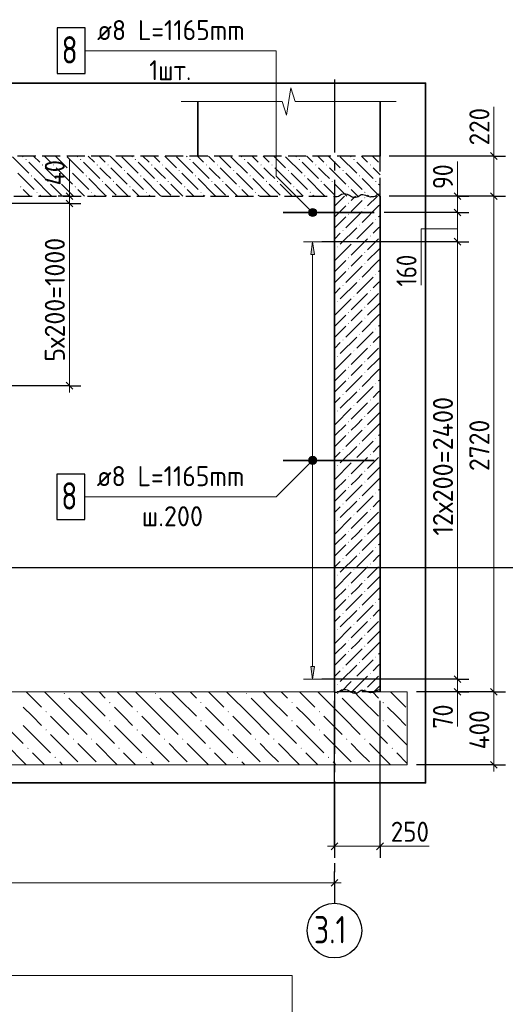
# Model space of a CAD drawing. Header units: millimetres. Extents: x 0 to 59400, y 0 to 42000.
# Tile 16 of 37: x 33331 to 38663, y 16921 to 27726. Entities that reach past the tile are written whole.
import ezdxf

# ---------------------------------------------------------------- set-up
doc = ezdxf.new("R2010")
doc.units = ezdxf.units.MM
doc.linetypes.add('______2', pattern=[270, 200, -70])
doc.linetypes.add('______5', pattern=[1100, 800, -100, 100, -100])
for name, color, linetype, lineweight in [('Standard', 7, 'Continuous', 25), ('ЖБ Перекрытие верхний уровень', 7, '______2', 25), ('ЖБ Пилон', 7, 'Continuous', 35), ('ЖБ Стена верхний уровень', 7, 'Continuous', 35), ('Позиционная метка линия выноска', 7, 'Continuous', 13), ('Примечания', 7, 'Continuous', 13), ('Размерная линия_ общее', 7, 'Continuous', 13), ('Стена обрамление П-обр.', 7, 'Continuous', 35), ('Фоновоя арматура Х1', 52, 'Continuous', 25)]:
    doc.layers.add(name, color=color, linetype=linetype, lineweight=lineweight)
doc.layers.add('Оси', color=7, linetype='______5')
doc.layers.add('Размерная выноска', color=7, linetype='Continuous')
doc.styles.add('ISOCPEUR', font='txt')

msp = doc.modelspace()

# ---------------------------------------------------------------- hatches: boundary and pattern name
at = {"layer": 'ЖБ Перекрытие верхний уровень', "linetype": 'Continuous', "lineweight": 18, "transparency": 33554687}
for points in [[(33395, 26192), (33401, 26198), (33408, 26192), (33401, 26185)], [(33995, 26192), (34001, 26198), (34008, 26192), (34001, 26185)], [(34595, 26192), (34601, 26198), (34608, 26192), (34601, 26185)], [(35195, 26192), (35201, 26198), (35208, 26192), (35201, 26185)], [(35795, 26192), (35801, 26198), (35808, 26192), (35801, 26185)], [(36395, 26192), (36401, 26198), (36408, 26192), (36401, 26185)], [(36995, 26192), (37001, 26198), (37008, 26192), (37001, 26185)], [(33575, 26132), (33581, 26138), (33588, 26132), (33581, 26125)], [(33695, 26132), (33701, 26138), (33708, 26132), (33701, 26125)], [(33875, 26072), (33881, 26078), (33888, 26072), (33881, 26065)], [(34175, 26132), (34181, 26138), (34188, 26132), (34181, 26125)], [(34295, 26132), (34301, 26138), (34308, 26132), (34301, 26125)], [(34475, 26072), (34481, 26078), (34488, 26072), (34481, 26065)], [(34775, 26132), (34781, 26138), (34788, 26132), (34781, 26125)], [(34895, 26132), (34901, 26138), (34908, 26132), (34901, 26125)], [(35075, 26072), (35081, 26078), (35088, 26072), (35081, 26065)], [(35375, 26132), (35381, 26138), (35388, 26132), (35381, 26125)], [(35495, 26132), (35501, 26138), (35508, 26132), (35501, 26125)], [(35675, 26072), (35681, 26078), (35688, 26072), (35681, 26065)], [(35975, 26132), (35981, 26138), (35988, 26132), (35981, 26125)], [(36095, 26132), (36101, 26138), (36108, 26132), (36101, 26125)], [(36275, 26072), (36281, 26078), (36288, 26072), (36281, 26065)], [(36575, 26132), (36581, 26138), (36588, 26132), (36581, 26125)], [(36695, 26132), (36701, 26138), (36708, 26132), (36701, 26125)], [(36875, 26072), (36881, 26078), (36888, 26072), (36881, 26065)], [(37175, 26132), (37181, 26138), (37188, 26132), (37181, 26125)], [(33455, 26012), (33461, 26018), (33468, 26012), (33461, 26005)], [(33635, 25952), (33641, 25958), (33648, 25952), (33641, 25945)], [(33755, 25952), (33761, 25958), (33768, 25952), (33761, 25945)], [(34055, 26012), (34061, 26018), (34068, 26012), (34061, 26005)], [(34235, 25952), (34241, 25958), (34248, 25952), (34241, 25945)], [(34355, 25952), (34361, 25958), (34368, 25952), (34361, 25945)], [(34655, 26012), (34661, 26018), (34668, 26012), (34661, 26005)], [(34835, 25952), (34841, 25958), (34848, 25952), (34841, 25945)], [(34955, 25952), (34961, 25958), (34968, 25952), (34961, 25945)], [(35255, 26012), (35261, 26018), (35268, 26012), (35261, 26005)], [(35435, 25952), (35441, 25958), (35448, 25952), (35441, 25945)], [(35555, 25952), (35561, 25958), (35568, 25952), (35561, 25945)], [(35855, 26012), (35861, 26018), (35868, 26012), (35861, 26005)], [(36035, 25952), (36041, 25958), (36048, 25952), (36041, 25945)], [(36155, 25952), (36161, 25958), (36168, 25952), (36161, 25945)], [(36455, 26012), (36461, 26018), (36468, 26012), (36461, 26005)], [(36635, 25952), (36641, 25958), (36648, 25952), (36641, 25945)], [(36755, 25952), (36761, 25958), (36768, 25952), (36761, 25945)], [(37055, 26012), (37061, 26018), (37068, 26012), (37061, 26005)], [(37235, 25952), (37241, 25958), (37248, 25952), (37241, 25945)], [(33335, 25892), (33341, 25898), (33348, 25892), (33341, 25885)], [(33515, 25832), (33521, 25838), (33528, 25832), (33521, 25825)], [(33935, 25892), (33941, 25898), (33948, 25892), (33941, 25885)], [(34115, 25832), (34121, 25838), (34128, 25832), (34121, 25825)], [(34535, 25892), (34541, 25898), (34548, 25892), (34541, 25885)], [(34715, 25832), (34721, 25838), (34728, 25832), (34721, 25825)], [(35135, 25892), (35141, 25898), (35148, 25892), (35141, 25885)], [(35315, 25832), (35321, 25838), (35328, 25832), (35321, 25825)], [(35735, 25892), (35741, 25898), (35748, 25892), (35741, 25885)], [(35915, 25832), (35921, 25838), (35928, 25832), (35921, 25825)], [(36335, 25892), (36341, 25898), (36348, 25892), (36341, 25885)], [(36515, 25832), (36521, 25838), (36528, 25832), (36521, 25825)], [(36935, 25892), (36941, 25898), (36948, 25892), (36941, 25885)], [(37115, 25832), (37121, 25838), (37128, 25832), (37121, 25825)]]:
    msp.add_hatch(color=7, dxfattribs=at).paths.add_polyline_path(points, flags=16)
at = {"layer": 'ЖБ Стена верхний уровень', "linetype": 'Continuous', "lineweight": 18, "transparency": 33554687}
for points in [[(36936, 25712), (36941, 25717), (36946, 25712), (36941, 25707)], [(37116, 25772), (37121, 25777), (37126, 25772), (37121, 25767)], [(37116, 25652), (37121, 25657), (37126, 25652), (37121, 25647)], [(36936, 25592), (36941, 25597), (36946, 25592), (36941, 25587)], [(37236, 25532), (37241, 25537), (37246, 25532), (37241, 25527)], [(36876, 25412), (36881, 25417), (36886, 25412), (36881, 25407)], [(37056, 25472), (37061, 25477), (37066, 25472), (37061, 25467)], [(36996, 25292), (37001, 25297), (37006, 25292), (37001, 25287)], [(37176, 25352), (37181, 25357), (37186, 25352), (37181, 25347)], [(36816, 25232), (36821, 25237), (36826, 25232), (36821, 25227)], [(37116, 25172), (37121, 25177), (37126, 25172), (37121, 25167)], [(36936, 25112), (36941, 25117), (36946, 25112), (36941, 25107)], [(36936, 24992), (36941, 24997), (36946, 24992), (36941, 24987)], [(37116, 25052), (37121, 25057), (37126, 25052), (37121, 25047)], [(37056, 24872), (37061, 24877), (37066, 24872), (37061, 24867)], [(37236, 24932), (37241, 24937), (37246, 24932), (37241, 24927)], [(36876, 24812), (36881, 24817), (36886, 24812), (36881, 24807)], [(37176, 24752), (37181, 24757), (37186, 24752), (37181, 24747)], [(36816, 24632), (36821, 24637), (36826, 24632), (36821, 24627)], [(36996, 24692), (37001, 24697), (37006, 24692), (37001, 24687)], [(37116, 24572), (37121, 24577), (37126, 24572), (37121, 24567)], [(36936, 24512), (36941, 24517), (36946, 24512), (36941, 24507)], [(37116, 24452), (37121, 24457), (37126, 24452), (37121, 24447)], [(36936, 24392), (36941, 24397), (36946, 24392), (36941, 24387)], [(37236, 24332), (37241, 24337), (37246, 24332), (37241, 24327)], [(36876, 24212), (36881, 24217), (36886, 24212), (36881, 24207)], [(37056, 24272), (37061, 24277), (37066, 24272), (37061, 24267)], [(36996, 24092), (37001, 24097), (37006, 24092), (37001, 24087)], [(37176, 24152), (37181, 24157), (37186, 24152), (37181, 24147)], [(36816, 24032), (36821, 24037), (36826, 24032), (36821, 24027)], [(36936, 23912), (36941, 23917), (36946, 23912), (36941, 23907)], [(37116, 23972), (37121, 23977), (37126, 23972), (37121, 23967)], [(36936, 23792), (36941, 23797), (36946, 23792), (36941, 23787)], [(37116, 23852), (37121, 23857), (37126, 23852), (37121, 23847)], [(37056, 23672), (37061, 23677), (37066, 23672), (37061, 23667)], [(37236, 23732), (37241, 23737), (37246, 23732), (37241, 23727)], [(36876, 23612), (36881, 23617), (36886, 23612), (36881, 23607)], [(37176, 23552), (37181, 23557), (37186, 23552), (37181, 23547)], [(36996, 23492), (37001, 23497), (37006, 23492), (37001, 23487)], [(36816, 23432), (36821, 23437), (36826, 23432), (36821, 23427)], [(37116, 23372), (37121, 23377), (37126, 23372), (37121, 23367)], [(36936, 23312), (36941, 23317), (36946, 23312), (36941, 23307)], [(37116, 23252), (37121, 23257), (37126, 23252), (37121, 23247)], [(36936, 23192), (36941, 23197), (36946, 23192), (36941, 23187)], [(37236, 23132), (37241, 23137), (37246, 23132), (37241, 23127)], [(36876, 23012), (36881, 23017), (36886, 23012), (36881, 23007)], [(37056, 23072), (37061, 23077), (37066, 23072), (37061, 23067)], [(37176, 22952), (37181, 22957), (37186, 22952), (37181, 22947)], [(36816, 22832), (36821, 22837), (36826, 22832), (36821, 22827)], [(36996, 22892), (37001, 22897), (37006, 22892), (37001, 22887)], [(36936, 22712), (36941, 22717), (36946, 22712), (36941, 22707)], [(37116, 22772), (37121, 22777), (37126, 22772), (37121, 22767)], [(36936, 22592), (36941, 22597), (36946, 22592), (36941, 22587)], [(37116, 22652), (37121, 22657), (37126, 22652), (37121, 22647)], [(37056, 22472), (37061, 22477), (37066, 22472), (37061, 22467)], [(37236, 22532), (37241, 22537), (37246, 22532), (37241, 22527)], [(36876, 22412), (36881, 22417), (36886, 22412), (36881, 22407)], [(36996, 22292), (37001, 22297), (37006, 22292), (37001, 22287)], [(37176, 22352), (37181, 22357), (37186, 22352), (37181, 22347)], [(36816, 22232), (36821, 22237), (36826, 22232), (36821, 22227)], [(37116, 22172), (37121, 22177), (37126, 22172), (37121, 22167)], [(36936, 22112), (36941, 22117), (36946, 22112), (36941, 22107)], [(37116, 22052), (37121, 22057), (37126, 22052), (37121, 22047)], [(36936, 21992), (36941, 21997), (36946, 21992), (36941, 21987)], [(37236, 21932), (37241, 21937), (37246, 21932), (37241, 21927)], [(37056, 21872), (37061, 21877), (37066, 21872), (37061, 21867)], [(36876, 21812), (36881, 21817), (36886, 21812), (36881, 21807)], [(37176, 21752), (37181, 21757), (37186, 21752), (37181, 21747)], [(36816, 21632), (36821, 21637), (36826, 21632), (36821, 21627)], [(36996, 21692), (37001, 21697), (37006, 21692), (37001, 21687)], [(36936, 21512), (36941, 21517), (36946, 21512), (36941, 21507)], [(37116, 21572), (37121, 21577), (37126, 21572), (37121, 21567)], [(36936, 21392), (36941, 21397), (36946, 21392), (36941, 21387)], [(37116, 21452), (37121, 21457), (37126, 21452), (37121, 21447)], [(37236, 21332), (37241, 21337), (37246, 21332), (37241, 21327)], [(36876, 21212), (36881, 21217), (36886, 21212), (36881, 21207)], [(37056, 21272), (37061, 21277), (37066, 21272), (37061, 21267)], [(36996, 21092), (37001, 21097), (37006, 21092), (37001, 21087)], [(37176, 21152), (37181, 21157), (37186, 21152), (37181, 21147)], [(36816, 21032), (36821, 21037), (36826, 21032), (36821, 21027)], [(37116, 20972), (37121, 20977), (37126, 20972), (37121, 20967)], [(36936, 20912), (36941, 20917), (36946, 20912), (36941, 20907)], [(37116, 20852), (37121, 20857), (37126, 20852), (37121, 20847)], [(36936, 20792), (36941, 20797), (36946, 20792), (36941, 20787)], [(37056, 20672), (37061, 20677), (37066, 20672), (37061, 20667)], [(37236, 20732), (37241, 20737), (37246, 20732), (37241, 20727)], [(36876, 20612), (36881, 20617), (36886, 20612), (36881, 20607)], [(37176, 20552), (37181, 20557), (37186, 20552), (37181, 20547)], [(36816, 20432), (36821, 20437), (36826, 20432), (36821, 20427)], [(36996, 20492), (37001, 20497), (37006, 20492), (37001, 20487)], [(37116, 20372), (37121, 20377), (37126, 20372), (37121, 20367)]]:
    msp.add_hatch(color=7, dxfattribs=at).paths.add_polyline_path(points, flags=16)
at = {"layer": 'Позиционная метка линия выноска', "linetype": 'Continuous', "lineweight": 13, "transparency": 33554687}
for points in [[(36504, 25621), (36535, 25653), (36515, 25642)], [(36535, 25653), (36504, 25621), (36504, 25598)], [(36535, 25653), (36504, 25598), (36558, 25653)], [(36558, 25653), (36504, 25598), (36515, 25578)], [(36558, 25653), (36515, 25578), (36579, 25642)], [(36579, 25642), (36515, 25578), (36535, 25567)], [(36579, 25642), (36535, 25567), (36590, 25621)], [(36590, 25621), (36535, 25567), (36558, 25567)], [(36590, 25621), (36558, 25567), (36590, 25598)], [(36590, 25598), (36558, 25567), (36579, 25578)], [(36504, 22901), (36579, 22858), (36515, 22922)], [(36515, 22922), (36590, 22878), (36535, 22933)], [(36515, 22922), (36579, 22858), (36590, 22878)], [(36535, 22933), (36590, 22878), (36590, 22901)], [(36535, 22933), (36590, 22901), (36558, 22933)], [(36558, 22933), (36590, 22901), (36579, 22922)], [(36504, 22878), (36558, 22847), (36504, 22901)], [(36504, 22901), (36558, 22847), (36579, 22858)], [(36535, 22847), (36504, 22878), (36515, 22858)], [(36504, 22878), (36535, 22847), (36558, 22847)]]:
    msp.add_hatch(color=7, dxfattribs=at).paths.add_polyline_path(points)
at = {"layer": 'Стена обрамление П-обр.', "linetype": 'Continuous', "lineweight": 13, "transparency": 33554687}
msp.add_hatch(color=7, dxfattribs=at).paths.add_polyline_path([(36567, 25150), (36547, 25290), (36527, 25150)])
msp.add_hatch(color=7, dxfattribs=at).paths.add_polyline_path([(36567, 20630), (36547, 20490), (36527, 20630)], flags=16)
at = {"layer": 'Фоновоя арматура Х1', "linetype": 'Continuous', "lineweight": 18, "transparency": 33554687}
for points in [[(33815, 20332), (33821, 20338), (33828, 20332), (33821, 20325)], [(34815, 20332), (34821, 20338), (34828, 20332), (34821, 20325)], [(35815, 20332), (35821, 20338), (35828, 20332), (35821, 20325)], [(36815, 20332), (36821, 20338), (36828, 20332), (36821, 20325)], [(34315, 20232), (34321, 20238), (34328, 20232), (34321, 20225)], [(35315, 20232), (35321, 20238), (35328, 20232), (35321, 20225)], [(36315, 20232), (36321, 20238), (36328, 20232), (36321, 20225)], [(37315, 20232), (37321, 20238), (37328, 20232), (37321, 20225)], [(33615, 20132), (33621, 20138), (33628, 20132), (33621, 20125)], [(34615, 20132), (34621, 20138), (34628, 20132), (34621, 20125)], [(35615, 20132), (35621, 20138), (35628, 20132), (35621, 20125)], [(36615, 20132), (36621, 20138), (36628, 20132), (36621, 20125)], [(34315, 20032), (34321, 20038), (34328, 20032), (34321, 20025)], [(35315, 20032), (35321, 20038), (35328, 20032), (35321, 20025)], [(36315, 20032), (36321, 20038), (36328, 20032), (36321, 20025)], [(37315, 20032), (37321, 20038), (37328, 20032), (37321, 20025)], [(33615, 19932), (33621, 19938), (33628, 19932), (33621, 19925)], [(34615, 19932), (34621, 19938), (34628, 19932), (34621, 19925)], [(35615, 19932), (35621, 19938), (35628, 19932), (35621, 19925)], [(36615, 19932), (36621, 19938), (36628, 19932), (36621, 19925)], [(33915, 19832), (33921, 19838), (33928, 19832), (33921, 19825)], [(34115, 19832), (34121, 19838), (34128, 19832), (34121, 19825)], [(34915, 19832), (34921, 19838), (34928, 19832), (34921, 19825)], [(35115, 19832), (35121, 19838), (35128, 19832), (35121, 19825)], [(35915, 19832), (35921, 19838), (35928, 19832), (35921, 19825)], [(36115, 19832), (36121, 19838), (36128, 19832), (36121, 19825)], [(36915, 19832), (36921, 19838), (36928, 19832), (36921, 19825)], [(37115, 19832), (37121, 19838), (37128, 19832), (37121, 19825)], [(33415, 19732), (33421, 19738), (33428, 19732), (33421, 19725)], [(34415, 19732), (34421, 19738), (34428, 19732), (34421, 19725)], [(35415, 19732), (35421, 19738), (35428, 19732), (35421, 19725)], [(36415, 19732), (36421, 19738), (36428, 19732), (36421, 19725)], [(37415, 19732), (37421, 19738), (37428, 19732), (37421, 19725)], [(33715, 19632), (33721, 19638), (33728, 19632), (33721, 19625)], [(34715, 19632), (34721, 19638), (34728, 19632), (34721, 19625)], [(35715, 19632), (35721, 19638), (35728, 19632), (35721, 19625)], [(36715, 19632), (36721, 19638), (36728, 19632), (36721, 19625)]]:
    msp.add_hatch(color=7, dxfattribs=at).paths.add_polyline_path(points, flags=16)

# ---------------------------------------------------------------- linework, layer by layer
at = {"layer": 'Standard', "color": 7, "linetype": 'Continuous', "lineweight": 13, "transparency": 33554687}
for p, q in [((36261, 26680), (36309, 26980)), ((36309, 26980), (36356, 26830)), ((35105, 26830), (36214, 26830)), ((36214, 26830), (36261, 26680)), ((36356, 26830), (37465, 26830)), ((37465, 26830), (37465, 26830)), ((33877, 25790), (33877, 25865)), ((38138, 25790), (38138, 25865)), ((33877, 25790), (33877, 25710)), ((33877, 25710), (33877, 23710)), ((38138, 25610), (38138, 25290)), ((38138, 25290), (38138, 20490)), ((33877, 23710), (33877, 23635)), ((38138, 20490), (38138, 20350)), ((38138, 20350), (38138, 20275))]:
    msp.add_line(p, q, dxfattribs=at)
at = {"layer": 'Standard', "color": 7, "linetype": 'Continuous', "lineweight": 25, "transparency": 33554687}
for p, q in [((33840, 25827), (33915, 25752)), ((38100, 25827), (38175, 25752)), ((33840, 25747), (33915, 25672)), ((38100, 25647), (38175, 25572)), ((38100, 25327), (38175, 25252)), ((33840, 23747), (33915, 23672)), ((38100, 20527), (38175, 20452)), ((38100, 20387), (38175, 20312))]:
    msp.add_line(p, q, dxfattribs=at)
at = {"layer": 'Standard', "color": 7, "linetype": 'Continuous', "lineweight": -3, "transparency": 33554687}
for p, q in [((33877, 25790), (33752, 25790)), ((33877, 25790), (34002, 25790)), ((33877, 25790), (33877, 25790)), ((38138, 25790), (38013, 25790)), ((38138, 25790), (38263, 25790)), ((33877, 25710), (33752, 25710)), ((33877, 25710), (34002, 25710)), ((38138, 25610), (38013, 25610)), ((38138, 25610), (38263, 25610)), ((38138, 25290), (38013, 25290)), ((38138, 25290), (38263, 25290)), ((33877, 23710), (31816, 23710)), ((33877, 23710), (33752, 23710)), ((33877, 23710), (34002, 23710)), ((38138, 20490), (38013, 20490)), ((38138, 20490), (38263, 20490)), ((38138, 20350), (38013, 20350)), ((38138, 20350), (38263, 20350))]:
    msp.add_line(p, q, dxfattribs=at)
at = {"layer": 'Standard', "color": 254, "linetype": 'Continuous', "lineweight": 35, "true_color": 0xc4c4ff, "transparency": 33554687}
msp.add_lwpolyline([(2848, 19350), (37787, 19350), (37787, 27030), (2848, 27030), (2848, 19350)], dxfattribs=at)
at = {"layer": 'Standard', "color": 7, "linetype": 'Continuous', "lineweight": -3, "transparency": 33554687}
for points in [[(38138, 25790), (38121, 25790), (38121, 25790), (38121, 25790), (38121, 25790), (38104, 25790), (38104, 25790), (37387, 25790)], [(33877, 25710), (33860, 25710), (33860, 25710), (31816, 25710)], [(38138, 25610), (38121, 25610), (38121, 25610), (38121, 25610), (38121, 25610), (38037, 25610), (38037, 25610), (37331, 25610)], [(38138, 25290), (38121, 25290), (38121, 25290), (38121, 25290), (38121, 25290), (37917, 25290), (37917, 25290), (36647, 25290)], [(18763, 500), (40400, 500), (40400, 21710), (18763, 21710), (18763, 500)], [(38138, 20490), (38121, 20490), (38121, 20490), (36647, 20490)], [(38138, 20350), (38121, 20350), (38121, 20350), (37687, 20350)]]:
    msp.add_lwpolyline(points, dxfattribs=at)
at = {"layer": 'Standard', "color": 7, "linetype": 'Continuous', "lineweight": 13, "transparency": 33554687}
msp.add_lwpolyline([(38138, 25790), (38138, 25787), (38138, 25787), (38138, 25610)], dxfattribs=at)
at = {"layer": 'Standard', "color": 254, "linetype": 'Continuous', "lineweight": 13, "true_color": 0xc4c4ff, "transparency": 33554687}
msp.add_lwpolyline([(23322, 5096), (36323, 5096), (36323, 17238), (23322, 17238), (23322, 5096)], dxfattribs=at)
at = {"layer": 'ЖБ Перекрытие верхний уровень', "color": 7, "linetype": '______2', "lineweight": 25, "transparency": 33554687}
for p, q in [((37287, 26230), (10087, 26230)), ((37287, 25790), (37287, 26230)), ((10587, 25790), (36787, 25790))]:
    msp.add_line(p, q, dxfattribs=at)
at = {"layer": 'ЖБ Перекрытие верхний уровень', "color": 9, "linetype": 'Continuous', "lineweight": 18, "true_color": 0xc7c7c7, "transparency": 33554687}
for p, q in [((33251, 26222), (33431, 26042)), ((33371, 26222), (33363, 26230)), ((33431, 26162), (33611, 25982)), ((33483, 26230), (33551, 26162)), ((33603, 26230), (33671, 26162)), ((33723, 26230), (33851, 26102)), ((33851, 26222), (34031, 26042)), ((33971, 26222), (33963, 26230)), ((34031, 26162), (34211, 25982)), ((34083, 26230), (34151, 26162)), ((34203, 26230), (34271, 26162)), ((34323, 26230), (34451, 26102)), ((34451, 26222), (34631, 26042)), ((34571, 26222), (34563, 26230)), ((34631, 26162), (34811, 25982)), ((34683, 26230), (34751, 26162)), ((34803, 26230), (34871, 26162)), ((34923, 26230), (35051, 26102)), ((35051, 26222), (35231, 26042)), ((35171, 26222), (35163, 26230)), ((35231, 26162), (35411, 25982)), ((35283, 26230), (35351, 26162)), ((35403, 26230), (35471, 26162)), ((35523, 26230), (35651, 26102)), ((35651, 26222), (35831, 26042)), ((35771, 26222), (35763, 26230)), ((35831, 26162), (36011, 25982)), ((35883, 26230), (35951, 26162)), ((36003, 26230), (36071, 26162)), ((36123, 26230), (36251, 26102)), ((36251, 26222), (36431, 26042)), ((36371, 26222), (36363, 26230)), ((36431, 26162), (36611, 25982)), ((36483, 26230), (36551, 26162)), ((36603, 26230), (36671, 26162)), ((36723, 26230), (36851, 26102)), ((36851, 26222), (37031, 26042)), ((36971, 26222), (36963, 26230)), ((37031, 26162), (37211, 25982)), ((37083, 26230), (37151, 26162)), ((37203, 26230), (37271, 26162)), ((33311, 26042), (33491, 25862)), ((33671, 26042), (33611, 26102)), ((33731, 25982), (33671, 26042)), ((33731, 26102), (33911, 25922)), ((33911, 26042), (34091, 25862)), ((34271, 26042), (34211, 26102)), ((34331, 25982), (34271, 26042)), ((34331, 26102), (34511, 25922)), ((34511, 26042), (34691, 25862)), ((34871, 26042), (34811, 26102)), ((34931, 25982), (34871, 26042)), ((34931, 26102), (35111, 25922)), ((35111, 26042), (35291, 25862)), ((35471, 26042), (35411, 26102)), ((35531, 25982), (35471, 26042)), ((35531, 26102), (35711, 25922)), ((35711, 26042), (35891, 25862)), ((36071, 26042), (36011, 26102)), ((36131, 25982), (36071, 26042)), ((36131, 26102), (36311, 25922)), ((36311, 26042), (36491, 25862)), ((36671, 26042), (36611, 26102)), ((36731, 25982), (36671, 26042)), ((36731, 26102), (36911, 25922)), ((36911, 26042), (37091, 25862)), ((37271, 26042), (37211, 26102)), ((37287, 26025), (37271, 26042)), ((33671, 25802), (33491, 25982)), ((34271, 25802), (34091, 25982)), ((34871, 25802), (34691, 25982)), ((35471, 25802), (35291, 25982)), ((36071, 25802), (35891, 25982)), ((36671, 25802), (36491, 25982)), ((37271, 25802), (37091, 25982)), ((33443, 25790), (33371, 25862)), ((33671, 25922), (33791, 25802)), ((33791, 25922), (33923, 25790)), ((34043, 25790), (33971, 25862)), ((34271, 25922), (34391, 25802)), ((34391, 25922), (34523, 25790)), ((34643, 25790), (34571, 25862)), ((34871, 25922), (34991, 25802)), ((34991, 25922), (35123, 25790)), ((35243, 25790), (35171, 25862)), ((35471, 25922), (35591, 25802)), ((35591, 25922), (35723, 25790)), ((35843, 25790), (35771, 25862)), ((36071, 25922), (36191, 25802)), ((36191, 25922), (36323, 25790)), ((36443, 25790), (36371, 25862)), ((36671, 25922), (36791, 25802)), ((36791, 25922), (36923, 25790)), ((37043, 25790), (36971, 25862)), ((37271, 25922), (37287, 25905)), ((33551, 25802), (33563, 25790)), ((33671, 25802), (33683, 25790)), ((34151, 25802), (34163, 25790)), ((34271, 25802), (34283, 25790)), ((34751, 25802), (34763, 25790)), ((34871, 25802), (34883, 25790)), ((35351, 25802), (35363, 25790)), ((35471, 25802), (35483, 25790)), ((35951, 25802), (35963, 25790)), ((36071, 25802), (36083, 25790)), ((36551, 25802), (36563, 25790)), ((36671, 25802), (36683, 25790)), ((37151, 25802), (37163, 25790)), ((37271, 25802), (37283, 25790))]:
    msp.add_line(p, q, dxfattribs=at)
at = {"layer": 'ЖБ Пилон', "color": 7, "linetype": 'Continuous', "lineweight": 35, "transparency": 33554687}
for p, q in [((35287, 26230), (35287, 26830)), ((37287, 26830), (37287, 26230))]:
    msp.add_line(p, q, dxfattribs=at)
at = {"layer": 'ЖБ Стена верхний уровень', "color": 7, "linetype": 'Continuous', "lineweight": 35, "transparency": 33554687}
for p, q in [((36787, 25790), (36787, 20350)), ((37287, 20350), (37287, 25790))]:
    msp.add_line(p, q, dxfattribs=at)
at = {"layer": 'ЖБ Стена верхний уровень', "color": 251, "linetype": 'Continuous', "lineweight": 18, "true_color": 0x494949, "transparency": 33554687}
for p, q in [((36791, 25682), (36899, 25790)), ((37019, 25790), (36971, 25742)), ((37031, 25682), (37091, 25742)), ((37259, 25790), (37151, 25682)), ((36791, 25682), (36787, 25678)), ((36911, 25682), (36791, 25562)), ((37091, 25622), (36911, 25442)), ((36971, 25622), (37031, 25682)), ((37271, 25682), (37091, 25502)), ((37287, 25698), (37271, 25682)), ((36911, 25562), (36787, 25438)), ((37211, 25502), (37031, 25322)), ((37287, 25578), (37271, 25562)), ((37031, 25442), (36851, 25262)), ((37211, 25382), (37271, 25442)), ((37271, 25442), (37287, 25458)), ((36787, 25318), (36851, 25382)), ((37151, 25322), (36971, 25142)), ((37271, 25322), (37151, 25202)), ((36791, 25202), (36787, 25198)), ((36791, 25082), (36971, 25262)), ((37271, 25202), (37151, 25082)), ((37271, 25202), (37287, 25218)), ((36791, 25082), (36787, 25078)), ((36911, 25082), (36791, 24962)), ((36971, 25022), (37031, 25082)), ((37031, 25082), (37091, 25142)), ((37271, 25082), (37091, 24902)), ((37287, 25098), (37271, 25082)), ((36911, 24962), (36787, 24838)), ((37091, 25022), (36911, 24842)), ((37287, 24978), (37271, 24962)), ((37211, 24902), (37031, 24722)), ((37271, 24842), (37287, 24858)), ((36787, 24718), (36851, 24782)), ((37031, 24842), (36851, 24662)), ((37211, 24782), (37271, 24842)), ((36791, 24482), (36971, 24662)), ((37151, 24722), (36971, 24542)), ((37271, 24722), (37151, 24602)), ((36791, 24602), (36787, 24598)), ((37031, 24482), (37091, 24542)), ((37271, 24602), (37151, 24482)), ((37271, 24602), (37287, 24618)), ((36791, 24482), (36787, 24478)), ((36911, 24482), (36791, 24362)), ((37091, 24422), (36911, 24242)), ((36971, 24422), (37031, 24482)), ((37271, 24482), (37091, 24302)), ((37287, 24498), (37271, 24482)), ((36911, 24362), (36787, 24238)), ((37287, 24378), (37271, 24362)), ((37031, 24242), (36851, 24062)), ((37211, 24302), (37031, 24122)), ((37211, 24182), (37271, 24242)), ((37271, 24242), (37287, 24258)), ((36787, 24118), (36851, 24182)), ((37151, 24122), (36971, 23942)), ((37271, 24122), (37151, 24002)), ((36791, 24002), (36787, 23998)), ((36791, 23882), (36971, 24062)), ((37271, 24002), (37151, 23882)), ((37271, 24002), (37287, 24018)), ((36791, 23882), (36787, 23878)), ((36911, 23882), (36791, 23762)), ((36971, 23822), (37031, 23882)), ((37031, 23882), (37091, 23942)), ((37271, 23882), (37091, 23702)), ((37287, 23898), (37271, 23882)), ((37091, 23822), (36911, 23642)), ((37287, 23778), (37271, 23762)), ((36911, 23762), (36787, 23638)), ((37211, 23702), (37031, 23522)), ((36787, 23518), (36851, 23582)), ((37031, 23642), (36851, 23462)), ((37211, 23582), (37271, 23642)), ((37271, 23642), (37287, 23658)), ((36791, 23282), (36971, 23462)), ((37151, 23522), (36971, 23342)), ((37271, 23522), (37151, 23402)), ((36791, 23402), (36787, 23398)), ((37031, 23282), (37091, 23342)), ((37271, 23402), (37151, 23282)), ((37271, 23402), (37287, 23418)), ((36791, 23282), (36787, 23278)), ((36911, 23282), (36791, 23162)), ((36971, 23222), (37031, 23282)), ((37271, 23282), (37091, 23102)), ((37287, 23298), (37271, 23282)), ((36911, 23162), (36787, 23038)), ((37091, 23222), (36911, 23042)), ((37287, 23178), (37271, 23162)), ((37031, 23042), (36851, 22862)), ((37211, 23102), (37031, 22922)), ((37211, 22982), (37271, 23042)), ((37271, 23042), (37287, 23058)), ((36787, 22918), (36851, 22982)), ((37151, 22922), (36971, 22742)), ((37271, 22922), (37151, 22802)), ((36791, 22802), (36787, 22798)), ((36791, 22682), (36971, 22862)), ((37271, 22802), (37151, 22682)), ((37271, 22802), (37287, 22818)), ((37031, 22682), (37091, 22742)), ((37287, 22698), (37271, 22682)), ((36791, 22682), (36787, 22678)), ((36911, 22682), (36791, 22562)), ((37091, 22622), (36911, 22442)), ((36971, 22622), (37031, 22682)), ((37271, 22682), (37091, 22502)), ((36911, 22562), (36787, 22438)), ((37211, 22502), (37031, 22322)), ((37287, 22578), (37271, 22562)), ((36787, 22318), (36851, 22382)), ((37031, 22442), (36851, 22262)), ((37211, 22382), (37271, 22442)), ((37271, 22442), (37287, 22458)), ((36791, 22082), (36971, 22262)), ((37151, 22322), (36971, 22142)), ((37271, 22322), (37151, 22202)), ((36791, 22202), (36787, 22198)), ((37271, 22202), (37151, 22082)), ((37271, 22202), (37287, 22218)), ((36791, 22082), (36787, 22078)), ((36911, 22082), (36791, 21962)), ((36971, 22022), (37031, 22082)), ((37031, 22082), (37091, 22142)), ((37271, 22082), (37091, 21902)), ((37287, 22098), (37271, 22082)), ((36911, 21962), (36787, 21838)), ((37091, 22022), (36911, 21842)), ((37287, 21978), (37271, 21962)), ((37031, 21842), (36851, 21662)), ((37211, 21902), (37031, 21722)), ((37211, 21782), (37271, 21842)), ((37271, 21842), (37287, 21858)), ((36787, 21718), (36851, 21782)), ((37151, 21722), (36971, 21542)), ((37271, 21722), (37151, 21602)), ((36791, 21482), (36971, 21662)), ((37271, 21602), (37287, 21618)), ((36791, 21602), (36787, 21598)), ((37031, 21482), (37091, 21542)), ((37271, 21602), (37151, 21482)), ((36791, 21482), (36787, 21478)), ((36911, 21482), (36791, 21362)), ((37091, 21422), (36911, 21242)), ((36971, 21422), (37031, 21482)), ((37271, 21482), (37091, 21302)), ((37287, 21498), (37271, 21482)), ((36911, 21362), (36787, 21238)), ((37211, 21302), (37031, 21122)), ((37287, 21378), (37271, 21362)), ((36787, 21118), (36851, 21182)), ((37031, 21242), (36851, 21062)), ((37211, 21182), (37271, 21242)), ((37271, 21242), (37287, 21258)), ((37151, 21122), (36971, 20942)), ((37271, 21122), (37151, 21002)), ((36791, 21002), (36787, 20998)), ((36791, 20882), (36971, 21062)), ((37271, 21002), (37151, 20882)), ((37271, 21002), (37287, 21018)), ((36791, 20882), (36787, 20878)), ((36911, 20882), (36791, 20762)), ((36971, 20822), (37031, 20882)), ((37031, 20882), (37091, 20942)), ((37271, 20882), (37091, 20702)), ((37287, 20898), (37271, 20882)), ((36911, 20762), (36787, 20638)), ((37091, 20822), (36911, 20642)), ((37287, 20778), (37271, 20762)), ((37031, 20642), (36851, 20462)), ((37211, 20702), (37031, 20522)), ((37211, 20582), (37271, 20642)), ((37271, 20642), (37287, 20658)), ((36787, 20518), (36851, 20582)), ((36859, 20350), (36971, 20462)), ((37151, 20522), (36979, 20350)), ((37271, 20522), (37151, 20402)), ((36791, 20402), (36787, 20398)), ((37271, 20402), (37219, 20350)), ((37271, 20402), (37287, 20418))]:
    msp.add_line(p, q, dxfattribs=at)
at = {"layer": 'Оси', "color": 8, "linetype": '______5', "lineweight": -3, "transparency": 33554687}
msp.add_line((36787, 27070), (36787, 18030), dxfattribs=at)
at = {"layer": 'Оси', "color": 7, "linetype": 'Continuous', "lineweight": -3, "transparency": 33554687}
msp.add_circle((36787, 17730), 300, dxfattribs=at)
at = {"layer": 'Позиционная метка линия выноска', "color": 7, "linetype": 'Continuous', "lineweight": 13, "transparency": 33554687}
for p, q in [((36515, 25642), (36515, 25642)), ((36579, 25642), (36579, 25642)), ((36515, 25578), (36515, 25578)), ((36579, 25578), (36579, 25578)), ((36515, 22922), (36515, 22922)), ((36579, 22922), (36579, 22922)), ((36515, 22858), (36515, 22858)), ((36579, 22858), (36579, 22858))]:
    msp.add_line(p, q, dxfattribs=at)
for points in [[(34051, 27385), (36147, 27385), (36147, 26010), (36547, 25610)], [(34048, 22490), (36147, 22490), (36547, 22890)]]:
    msp.add_lwpolyline(points, dxfattribs=at)
for centre in [(36547, 25610), (36547, 22890)]:
    msp.add_circle(centre, 45, dxfattribs=at)
at = {"layer": 'Примечания', "color": 253, "linetype": '______2', "lineweight": -3, "true_color": 0xababab, "transparency": 33554687}
msp.add_line((37287, 20350), (36787, 20350), dxfattribs=at)
at = {"layer": 'Примечания', "color": 7, "linetype": 'Continuous', "lineweight": 25, "transparency": 33554687}
for points in [[(36787, 25785), (36802, 25785), (36818, 25786), (36833, 25790), (36844, 25797), (36854, 25805), (36866, 25811), (36881, 25815), (36896, 25817), (36912, 25815), (36926, 25811), (36940, 25806), (36952, 25799), (36963, 25792), (36975, 25786), (36988, 25780), (37003, 25777), (37019, 25778), (37035, 25781), (37047, 25787), (37057, 25795), (37068, 25802), (37082, 25807), (37098, 25808), (37113, 25805), (37127, 25800), (37141, 25795), (37155, 25790), (37169, 25786), (37184, 25783), (37187, 25783)], [(37187, 25785), (37202, 25785), (37218, 25786), (37233, 25790), (37244, 25797), (37254, 25805), (37266, 25811), (37281, 25815), (37287, 25816)], [(36787, 20345), (36802, 20345), (36818, 20346), (36833, 20350), (36844, 20357), (36854, 20365), (36866, 20371), (36881, 20375), (36896, 20377), (36912, 20375), (36926, 20371), (36940, 20366), (36952, 20359), (36963, 20352), (36975, 20346), (36988, 20340), (37003, 20337), (37019, 20338), (37035, 20341), (37047, 20347), (37057, 20355), (37068, 20362), (37082, 20367), (37098, 20368), (37113, 20365), (37127, 20360), (37141, 20355), (37155, 20350), (37169, 20346), (37184, 20343), (37187, 20343)], [(37187, 20345), (37202, 20345), (37218, 20346), (37233, 20350), (37244, 20357), (37254, 20365), (37266, 20371), (37281, 20375), (37287, 20376)]]:
    msp.add_lwpolyline(points, dxfattribs=at)
at = {"layer": 'Размерная выноска', "color": 7, "linetype": 'Continuous', "lineweight": 13, "transparency": 33554687}
for p, q in [((38538, 26770), (38538, 26230)), ((33877, 25790), (33877, 26190)), ((38138, 26170), (38138, 25790)), ((38138, 20350), (38138, 19970)), ((37287, 18655), (37827, 18655))]:
    msp.add_line(p, q, dxfattribs=at)
msp.add_lwpolyline([(38138, 25432), (37738, 25432), (37738, 24812)], dxfattribs=at)
at = {"layer": 'Размерная линия_ общее', "color": 7, "linetype": 'Continuous', "lineweight": 25, "transparency": 33554687}
for p, q in [((38500, 26267), (38575, 26192)), ((38500, 25827), (38575, 25752)), ((38500, 20387), (38575, 20312)), ((38500, 19587), (38575, 19512)), ((36750, 18617), (36825, 18692)), ((37250, 18617), (37325, 18692)), ((36825, 18292), (36750, 18217))]:
    msp.add_line(p, q, dxfattribs=at)
at = {"layer": 'Размерная линия_ общее', "color": 7, "linetype": 'Continuous', "lineweight": 13, "transparency": 33554687}
for p, q in [((38538, 26230), (38538, 26305)), ((38538, 26230), (38538, 25790)), ((38538, 25790), (38538, 20350)), ((38538, 20350), (38538, 19550)), ((38538, 19550), (38538, 19475)), ((36787, 18655), (36712, 18655)), ((36787, 18655), (37287, 18655)), ((37287, 18655), (37362, 18655)), ((36787, 18255), (27787, 18255)), ((36787, 18255), (36862, 18255))]:
    msp.add_line(p, q, dxfattribs=at)
at = {"layer": 'Размерная линия_ общее', "color": 253, "linetype": 'Continuous', "lineweight": -3, "true_color": 0xa0a0a0, "transparency": 33554687}
for p, q in [((38538, 26230), (38413, 26230)), ((38538, 26230), (38663, 26230)), ((38538, 25790), (38413, 25790)), ((38538, 25790), (38663, 25790)), ((38538, 20350), (38413, 20350)), ((38538, 20350), (38663, 20350)), ((36787, 18655), (36787, 20250)), ((37287, 18655), (37287, 20250)), ((38538, 19550), (37687, 19550)), ((38538, 19550), (38413, 19550)), ((38538, 19550), (38663, 19550)), ((36787, 18655), (36787, 18780)), ((37287, 18655), (37287, 18780)), ((36787, 18655), (36787, 18530)), ((37287, 18655), (37287, 18530)), ((36787, 18255), (36787, 18380)), ((36787, 18255), (36787, 18130)), ((36787, 18255), (36787, 18130))]:
    msp.add_line(p, q, dxfattribs=at)
for points in [[(38538, 26230), (38521, 26230), (38521, 26230), (38521, 26230), (38521, 26230), (37387, 26230)], [(38538, 25790), (38521, 25790), (38521, 25790), (38521, 25790), (38521, 25790), (37387, 25790)], [(38538, 20350), (38521, 20350), (38521, 20350), (37687, 20350)]]:
    msp.add_lwpolyline(points, dxfattribs=at)
at = {"layer": 'Стена обрамление П-обр.', "color": 7, "linetype": 'Continuous', "lineweight": 35, "transparency": 33554687}
for p, q in [((37223, 25610), (36223, 25610)), ((37223, 22890), (36223, 22890))]:
    msp.add_line(p, q, dxfattribs=at)
at = {"layer": 'Стена обрамление П-обр.', "color": 251, "linetype": 'Continuous', "lineweight": 13, "true_color": 0x494949, "transparency": 33554687}
for p, q in [((36547, 25290), (36447, 25290)), ((36547, 25290), (36527, 25150)), ((36567, 25150), (36547, 25290)), ((36547, 25290), (36647, 25290)), ((36547, 25290), (36547, 25290)), ((36527, 25150), (36567, 25150)), ((36547, 20630), (36547, 25150)), ((36547, 20490), (36527, 20630)), ((36527, 20630), (36567, 20630)), ((36567, 20630), (36547, 20490)), ((36547, 20490), (36447, 20490)), ((36547, 20490), (36647, 20490)), ((36547, 20490), (36547, 20490))]:
    msp.add_line(p, q, dxfattribs=at)
at = {"layer": 'Стена обрамление П-обр.', "color": 7, "linetype": 'Continuous', "lineweight": 25, "transparency": 33554687}
for points in [[(33741, 27135), (34051, 27135), (34051, 27635), (33741, 27635), (33741, 27135)], [(33738, 22240), (34048, 22240), (34048, 22740), (33738, 22740), (33738, 22240)]]:
    msp.add_lwpolyline(points, dxfattribs=at)
at = {"layer": 'Фоновоя арматура Х1', "color": 7, "linetype": 'Continuous', "lineweight": 13, "transparency": 33554687}
for p, q in [((36787, 20350), (5287, 20350)), ((37587, 20350), (37287, 20350)), ((37587, 19550), (37587, 20350)), ((3048, 19550), (37587, 19550))]:
    msp.add_line(p, q, dxfattribs=at)
at = {"layer": 'Фоновоя арматура Х1', "color": 252, "linetype": 'Continuous', "lineweight": 18, "true_color": 0x8f8f8f, "transparency": 33554687}
for p, q in [((33403, 20350), (33571, 20182)), ((33871, 20082), (33603, 20350)), ((34071, 20282), (34003, 20350)), ((34203, 20350), (34271, 20282)), ((34403, 20350), (34571, 20182)), ((34871, 20082), (34603, 20350)), ((35071, 20282), (35003, 20350)), ((35203, 20350), (35271, 20282)), ((35403, 20350), (35571, 20182)), ((35871, 20082), (35603, 20350)), ((36071, 20282), (36003, 20350)), ((36203, 20350), (36271, 20282)), ((36403, 20350), (36571, 20182)), ((36871, 20082), (36603, 20350)), ((37071, 20282), (37003, 20350)), ((37203, 20350), (37271, 20282)), ((37403, 20350), (37571, 20182)), ((33871, 20282), (34071, 20082)), ((34071, 20282), (34271, 20082)), ((34871, 20282), (35071, 20082)), ((35071, 20282), (35271, 20082)), ((35871, 20282), (36071, 20082)), ((36071, 20282), (36271, 20082)), ((36871, 20282), (37071, 20082)), ((37071, 20282), (37271, 20082)), ((33471, 20082), (33371, 20182)), ((34471, 20082), (34371, 20182)), ((35471, 20082), (35371, 20182)), ((36471, 20082), (36371, 20182)), ((37471, 20082), (37371, 20182)), ((33071, 20082), (33371, 19782)), ((33571, 19982), (33471, 20082)), ((33671, 20082), (33871, 19882)), ((33871, 20082), (34071, 19882)), ((34071, 20082), (34371, 19782)), ((34571, 19982), (34471, 20082)), ((34671, 20082), (34871, 19882)), ((34871, 20082), (35071, 19882)), ((35071, 20082), (35371, 19782)), ((35571, 19982), (35471, 20082)), ((35671, 20082), (35871, 19882)), ((35871, 20082), (36071, 19882)), ((36071, 20082), (36371, 19782)), ((36571, 19982), (36471, 20082)), ((36671, 20082), (36871, 19882)), ((36871, 20082), (37071, 19882)), ((37071, 20082), (37371, 19782)), ((37571, 19982), (37471, 20082)), ((33371, 19982), (33671, 19682)), ((33671, 19882), (33971, 19582)), ((34371, 19982), (34671, 19682)), ((34671, 19882), (34971, 19582)), ((35371, 19982), (35671, 19682)), ((35671, 19882), (35971, 19582)), ((36371, 19982), (36671, 19682)), ((36671, 19882), (36971, 19582)), ((37371, 19982), (37587, 19765)), ((33171, 19782), (33403, 19550)), ((34071, 19682), (33971, 19782)), ((34171, 19782), (34403, 19550)), ((35071, 19682), (34971, 19782)), ((35171, 19782), (35403, 19550)), ((36071, 19682), (35971, 19782)), ((36171, 19782), (36403, 19550)), ((37071, 19682), (36971, 19782)), ((37171, 19782), (37403, 19550)), ((33471, 19682), (33603, 19550)), ((34171, 19582), (34071, 19682)), ((34471, 19682), (34603, 19550)), ((35171, 19582), (35071, 19682)), ((35471, 19682), (35603, 19550)), ((36171, 19582), (36071, 19682)), ((36471, 19682), (36603, 19550)), ((37171, 19582), (37071, 19682)), ((37471, 19682), (37587, 19565)), ((33803, 19550), (33771, 19582)), ((34803, 19550), (34771, 19582)), ((35803, 19550), (35771, 19582)), ((36803, 19550), (36771, 19582))]:
    msp.add_line(p, q, dxfattribs=at)

# ---------------------------------------------------------------- texts
at = {"layer": 'Standard', "color": 7, "linetype": 'Continuous', "lineweight": 25, "transparency": 33554687, "char_height": 220, "attachment_point": 7, "rotation": 90, "style": 'ISOCPEUR'}
for s, insert, width in [('\\W0.88;40', (33827, 25907), 426.8), ('\\W0.87;90', (38088, 25867), 403.94), ('\\W0.94;5х200=1000', (33827, 23973), 1598.71), ('\\W0.83;160', (37688, 24798), 508.57), ('\\W0.95;12х200=2400', (38088, 22065), 1775.25), ('\\W0.87;70', (38088, 19946), 403.92)]:
    msp.add_mtext(s, dxfattribs=dict(at, insert=insert, width=width))
at = {"layer": 'Оси', "color": 7, "linetype": 'Continuous', "lineweight": 25, "transparency": 33554687, "insert": (36562, 17590), "char_height": 300, "width": 568.07, "attachment_point": 7, "style": 'ISOCPEUR'}
msp.add_mtext('\\W0.79;3.1', dxfattribs=at)
at = {"layer": 'Размерная линия_ общее', "color": 7, "linetype": 'Continuous', "lineweight": 25, "transparency": 33554687, "char_height": 220, "attachment_point": 7, "rotation": 90, "style": 'ISOCPEUR'}
for s, insert, width in [('\\W0.91;220', (38488, 26347), 561.98), ('\\W0.93;2720', (38488, 22773), 718.09), ('\\W0.92;400', (38488, 19719), 584.44)]:
    msp.add_mtext(s, dxfattribs=dict(at, insert=insert, width=width))
at = {"layer": 'Размерная линия_ общее', "color": 7, "linetype": 'Continuous', "lineweight": 25, "transparency": 33554687, "insert": (37405, 18705), "char_height": 220, "width": 561.98, "attachment_point": 7, "style": 'ISOCPEUR'}
msp.add_mtext('\\W0.91;250', dxfattribs=at)
at = {"layer": 'Стена обрамление П-обр.', "color": 7, "linetype": 'Continuous', "lineweight": 13, "transparency": 33554687, "attachment_point": 7, "style": 'ISOCPEUR'}
for s, insert, char_height, width in [('\\W0.93;ø8 L=1165mm ', (34181, 27502), 220, 1949.98), ('\\W0.78;8', (33791, 27245), 300, 326.41), ('\\W0.89;1шт. ', (34753, 27062), 220, 801.64), ('\\W0.93;ø8 L=1165mm ', (34177, 22607), 220, 1949.98), ('\\W0.78;8', (33788, 22350), 300, 326.41), ('\\W0.95;ш.200 ', (34672, 22167), 220, 962.12)]:
    msp.add_mtext(s, dxfattribs=dict(at, insert=insert, char_height=char_height, width=width))

doc.saveas('drawing.dxf')
